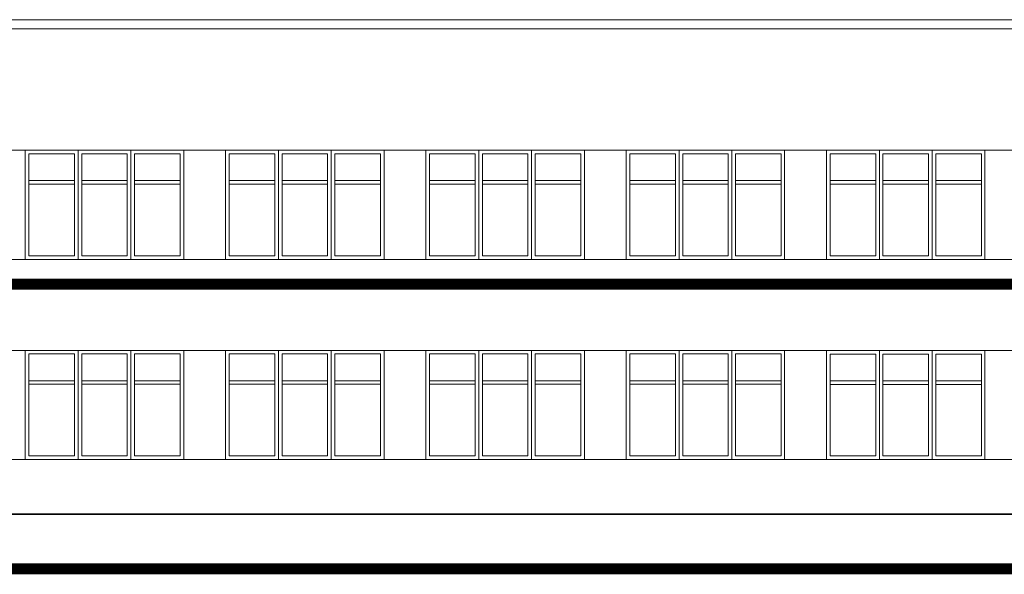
# Model space of a CAD drawing. Header units: millimetres. Extents: x 6173 to 12873, y 4301 to 10241.
# Tile 3 of 11: x 9688 to 11310, y 5391 to 6306. Entities that reach past the tile are written whole.
import ezdxf

# ---------------------------------------------------------------- set-up
doc = ezdxf.new("R2010")
doc.units = ezdxf.units.MM
doc.linetypes.add('ACAD_ISO02W100', pattern=[15, 12, -3])
doc.linetypes.add('DASHED2', pattern=[0.375, 0.25, -0.125])
doc.layers.add('SQ_ELEWACJE', color=7, linetype='Continuous', lineweight=5, true_color=0x3b3b3b)
doc.layers.add('SQ_PROJ.Ściany', color=7, linetype='Continuous', lineweight=35)
doc.layers.add('SQ_ZAKRES_OPRACOWANIA', color=7, linetype='ACAD_ISO02W100', lineweight=20)

# ---------------------------------------------------------------- blocks, each defined once
blk = doc.blocks.new('OKNA 180X162 ELEWACJA')
at = {"layer": 'SQ_ELEWACJE'}
for p, q in [((72882, 7640.9), (72882, 7460.9)), ((72969, 7640.9), (72969, 7460.9)), ((72876, 7634.9), (72876, 7466.9)), ((72888, 7634.9), (72888, 7466.9)), ((72963, 7634.9), (72963, 7466.9)), ((72975, 7634.9), (72975, 7466.9)), ((72801, 7590.9), (72876, 7590.9)), ((72801, 7584.9), (72876, 7584.9)), ((72888, 7590.9), (72963, 7590.9)), ((72888, 7584.9), (72963, 7584.9)), ((72975, 7590.9), (73050, 7590.9)), ((72975, 7584.9), (73050, 7584.9))]:
    blk.add_line(p, q, dxfattribs=at)
blk.add_lwpolyline([(72795, 7640.9), (73056, 7640.9), (73056, 7460.9), (72795, 7460.9)], close=True, dxfattribs=at)
for points in [[(72876, 7466.9), (72801, 7466.9), (72801, 7634.9), (72876, 7634.9)], [(72888, 7634.9), (72963, 7634.9)], [(72975, 7634.9), (73050, 7634.9), (73050, 7466.9), (72975, 7466.9)], [(72963, 7466.9), (72888, 7466.9)]]:
    blk.add_lwpolyline(points, dxfattribs=at)

msp = doc.modelspace()

# ---------------------------------------------------------------- linework, layer by layer
at = {"layer": 'SQ_ELEWACJE'}
for p, q in [((12385.8, 6305.7), (7642.5, 6305.7)), ((12385.8, 6290.7), (7642.5, 6290.7)), ((7642.5, 6090.5), (12336.8, 6090.5)), ((7642.5, 5910.5), (12336.8, 5910.5)), ((8333.9, 5760.5), (12336.8, 5760.5)), ((11104.4, 5760.5), (11104.4, 5580.5)), ((11191.4, 5760.5), (11191.4, 5580.5)), ((11098.4, 5754.5), (11098.4, 5586.5)), ((11110.4, 5754.5), (11110.4, 5586.5)), ((11185.4, 5754.5), (11185.4, 5586.5)), ((11197.4, 5754.5), (11197.4, 5586.5)), ((11023.4, 5710.5), (11098.4, 5710.5)), ((11110.4, 5710.5), (11185.4, 5710.5)), ((11197.4, 5710.5), (11272.4, 5710.5)), ((11023.4, 5704.5), (11098.4, 5704.5)), ((11110.4, 5704.5), (11185.4, 5704.5)), ((11197.4, 5704.5), (11272.4, 5704.5)), ((8333.9, 5580.5), (12336.8, 5580.5))]:
    msp.add_line(p, q, dxfattribs=at)
at = {"layer": 'SQ_ELEWACJE', "color": 251, "true_color": 0x696969}
msp.add_lwpolyline([(11017.4, 5760.5), (11278.4, 5760.5), (11278.4, 5580.5), (11017.4, 5580.5)], close=True, dxfattribs=at)
for points in [[(11098.4, 5586.5), (11023.4, 5586.5), (11023.4, 5754.5), (11098.4, 5754.5)], [(11110.4, 5754.5), (11185.4, 5754.5)], [(11197.4, 5754.5), (11272.4, 5754.5), (11272.4, 5586.5), (11197.4, 5586.5)], [(11185.4, 5586.5), (11110.4, 5586.5)]]:
    msp.add_lwpolyline(points, dxfattribs=at)
at = {"layer": 'SQ_PROJ.Ściany'}
msp.add_line((6705.7, 5490.5), (12385.8, 5490.5), dxfattribs=at)
at = {"layer": 'SQ_ZAKRES_OPRACOWANIA', "color": 251, "linetype": 'DASHED2', "ltscale": 100, "true_color": 0x636466, "const_width": 18}
msp.add_lwpolyline([(6651.9, 5869.9), (12510, 5869.9), (12510, 5400.4), (6651.9, 5400.4)], close=True, dxfattribs=at)

# ---------------------------------------------------------------- block references
at = {"layer": 'SQ_ELEWACJE'}
for p in [(-63097.6, -1550.3), (-62767.6, -1550.3), (-62437.6, -1550.3), (-62107.6, -1550.3), (-61777.6, -1550.3), (-63097.6, -1880.3), (-62767.6, -1880.3), (-62437.6, -1880.3), (-62107.6, -1880.3)]:
    msp.add_blockref('OKNA 180X162 ELEWACJA', p, dxfattribs=at)

doc.saveas('drawing.dxf')
